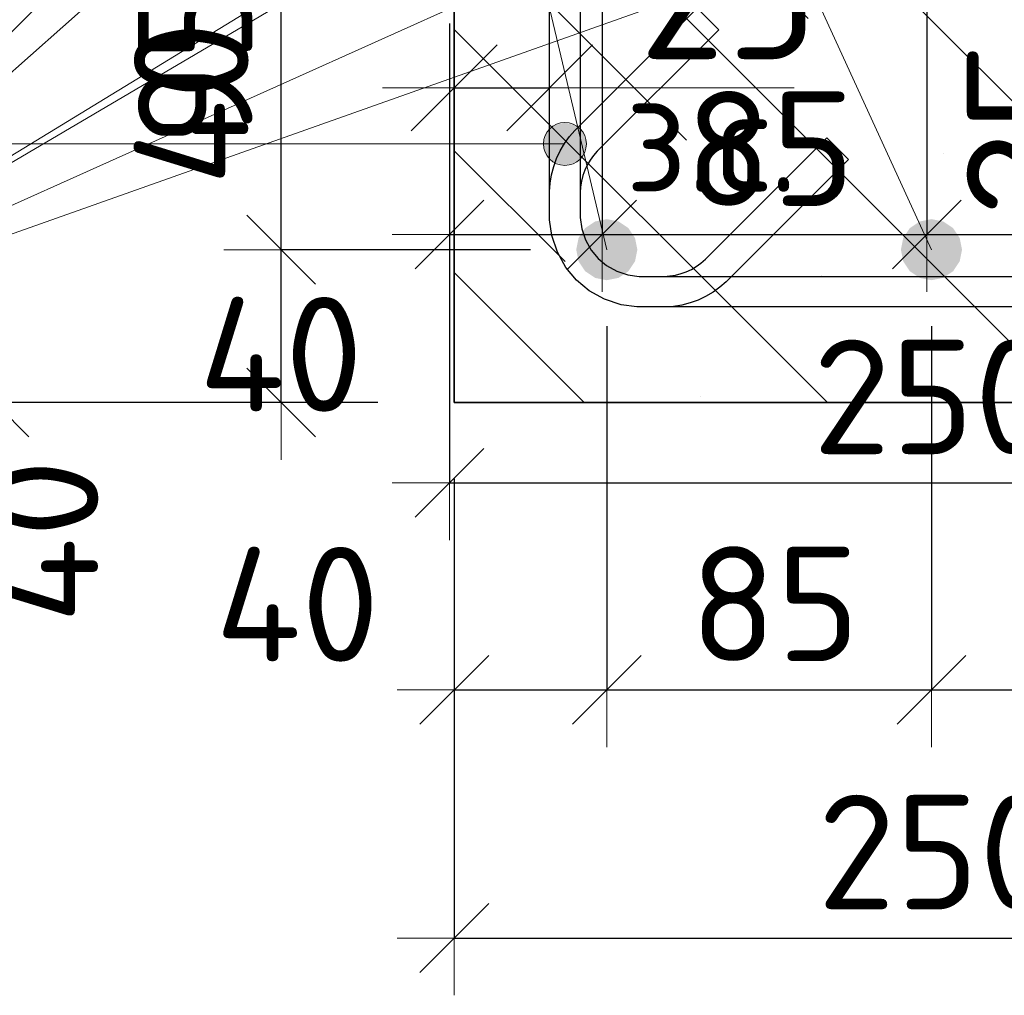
# Model space of a CAD drawing. Header units: metres. Extents: x -38 to 93, y -15 to 21.
# Tile 105 of 195: x 72.046 to 72.304, y 4.114 to 4.37. Entities that reach past the tile are written whole.
import ezdxf

# ---------------------------------------------------------------- set-up
doc = ezdxf.new("R2010")
doc.units = ezdxf.units.M
doc.header["$PDMODE"] = 65
for name, color, linetype, lineweight in [('XR$3$Арм.стержн. Хомут', 240, 'Continuous', 35), ('XR$3$Арм.стержн.горизонт. 1', 180, 'Continuous', 35), ('XR$3$Размерная линия (1)', 7, 'Continuous', 13), ('XR$3$Размерная линия_ общее', 7, 'Continuous', 13), ('XR$5$Арм.стержн.горизонт. 1', 180, 'Continuous', 35), ('XR$5$Размерная линия (1)', 7, 'Continuous', 13)]:
    doc.layers.add(name, color=color, linetype=linetype, lineweight=lineweight)
doc.styles.add('ISOCPEUR', font='txt')
doc.dimstyles.new('DIMSTYLE_10', dxfattribs={"dimtxt": 0.033, "dimasz": 0.0375, "dimexe": 0, "dimexo": 0, "dimgap": 0.0165, "dimtad": 2, "dimdec": 0, "dimlfac": 1000, "dimrnd": 1, "dimzin": 12, "dimdsep": 46, "dimtxsty": 'ISOCPEUR', "dimblk1": 'ALL_ML_STRICH', "dimblk2": 'ALL_ML_STRICH', "dimsah": 1, "dimcen": 0, "dimclrd": 7, "dimclre": 256, "dimclrt": 7, "dimadec": 0, "dimazin": 0, "dimtfac": 1, "dimtdec": 0, "dimtix": 1, "dimtmove": 2, "dimatfit": 3, "dimfxl": 0, "dimtvp": 1.2, "dimtzin": 0, "dimlwd": 0, "dimlwe": -3, "dimarcsym": 0})
doc.dimstyles.new('DIMSTYLE_12', dxfattribs={"dimtxt": 0.03, "dimasz": 0.03, "dimexe": 0, "dimexo": 0, "dimgap": 0.015, "dimtad": 2, "dimdec": 0, "dimlfac": 1000, "dimrnd": 1, "dimzin": 12, "dimdsep": 46, "dimtxsty": 'ISOCPEUR', "dimblk1": 'ALL_ML_STRICH', "dimblk2": 'ALL_ML_STRICH', "dimsah": 1, "dimcen": 0, "dimclrd": 7, "dimclre": 256, "dimclrt": 7, "dimadec": 0, "dimazin": 0, "dimtfac": 1, "dimtdec": 0, "dimtix": 1, "dimtmove": 2, "dimatfit": 3, "dimfxl": 0, "dimtzin": 0, "dimlwd": 0, "dimlwe": -3, "dimarcsym": 0})
doc.dimstyles.new('DIMSTYLE_13', dxfattribs={"dimtxt": 0.03, "dimasz": 0.03, "dimexe": 0, "dimexo": 0, "dimgap": 0.015, "dimtad": 2, "dimdec": 0, "dimlfac": 1000, "dimrnd": 1, "dimzin": 12, "dimdsep": 46, "dimtxsty": 'ISOCPEUR', "dimblk1": 'ALL_ML_STRICH', "dimblk2": 'ALL_ML_STRICH', "dimsah": 1, "dimcen": 0, "dimclrd": 7, "dimclre": 256, "dimclrt": 7, "dimadec": 0, "dimazin": 0, "dimtfac": 1, "dimtdec": 0, "dimtix": 1, "dimtmove": 2, "dimatfit": 3, "dimfxl": 0, "dimtvp": 1.2, "dimtzin": 0, "dimlwd": 0, "dimlwe": -3, "dimarcsym": 0})
doc.dimstyles.new('DIMSTYLE_14', dxfattribs={"dimtxt": 0.03, "dimasz": 0.03, "dimexe": 0, "dimexo": 0, "dimgap": 0.015, "dimtad": 2, "dimdec": 0, "dimlfac": 1000, "dimrnd": 1, "dimzin": 12, "dimdsep": 46, "dimtxsty": 'ISOCPEUR', "dimblk1": 'ALL_ML_STRICH', "dimblk2": 'ALL_ML_STRICH', "dimsah": 1, "dimcen": 0, "dimclrd": 7, "dimclre": 256, "dimclrt": 7, "dimadec": 0, "dimazin": 0, "dimtfac": 1, "dimtdec": 0, "dimtix": 1, "dimtmove": 2, "dimatfit": 3, "dimfxl": 0, "dimtvp": 1.2, "dimtzin": 0, "dimlwd": 0, "dimlwe": -3, "dimarcsym": 0})
doc.dimstyles.new('DIMSTYLE_20', dxfattribs={"dimtxt": 0.03, "dimasz": 0.03, "dimexe": 0, "dimexo": 0, "dimgap": 0.015, "dimtad": 0, "dimdec": 0, "dimlfac": 1000, "dimrnd": 1, "dimzin": 12, "dimdsep": 46, "dimtxsty": 'ISOCPEUR', "dimblk1": 'ALL_ML_STRICH', "dimblk2": 'ALL_ML_STRICH', "dimsah": 1, "dimcen": 0, "dimclrd": 7, "dimclre": 256, "dimclrt": 7, "dimadec": 0, "dimazin": 0, "dimtfac": 1, "dimtdec": 0, "dimtix": 1, "dimtmove": 2, "dimatfit": 3, "dimfxl": 0, "dimtvp": 1.2, "dimtzin": 0, "dimlwd": 0, "dimlwe": -3, "dimarcsym": 0})
pattern_1 = [(135, (0, 0), (-0.031819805, -0.031819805), [0.4, -0.05, 0, -0.05]), (135, (-0.01591, -0.01591), (-0.031819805, -0.031819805), [0.8, -0.1, 0.1, -0.1])]

# ---------------------------------------------------------------- blocks, each defined once
blk = doc.blocks.new('ALL_ML_STRICH')
at = {"color": 0, "linetype": 'ByBlock', "lineweight": -2}
for p, q in [((0, -0.5), (0, 0.5)), ((-0.3, -0.3), (0.3, 0.3)), ((-1, 0), (0.5, 0))]:
    blk.add_line(p, q, dxfattribs=at)
blk = doc.blocks.new('*D61')
at = {"layer": 'DEFPOINTS', "color": 7, "linetype": 'Continuous', "lineweight": 13, "transparency": 33554687}
for p in [(72.15954, 4.35182), (72.15954, 4.31683), (72.18454, 4.31183)]:
    blk.add_point(p, dxfattribs=at)
at = {"layer": 'XR$3$Размерная линия_ общее', "color": 253, "linetype": 'Continuous', "lineweight": -2, "true_color": 0xa0a0a0, "transparency": 33554687}
for p, q in [((72.15954, 4.33683), (72.15954, 4.35182)), ((72.18454, 4.33183), (72.18454, 4.35182))]:
    blk.add_line(p, q, dxfattribs=at)
at = {"layer": 'XR$3$Размерная линия_ общее', "color": 7, "linetype": 'Continuous', "lineweight": -2, "transparency": 33554687}
blk.add_line((72.15954, 4.35182), (72.18454, 4.35182), dxfattribs=at)
at = {"layer": 'XR$3$Размерная линия_ общее', "color": 7, "linetype": 'Continuous', "lineweight": 13, "transparency": 33554687, "xscale": 0.0375, "yscale": 0.0375, "zscale": 0.0375, "rotation": 180}
blk.add_blockref('ALL_ML_STRICH', (72.15954, 4.35182), dxfattribs=at)
at = {"layer": 'XR$3$Размерная линия_ общее', "color": 7, "linetype": 'Continuous', "lineweight": 13, "transparency": 33554687, "xscale": 0.0375, "yscale": 0.0375, "zscale": 0.0375}
blk.add_blockref('ALL_ML_STRICH', (72.18454, 4.35182), dxfattribs=at)
at = {"layer": 'XR$3$Размерная линия_ общее', "color": 7, "linetype": 'Continuous', "lineweight": 13, "transparency": 33554687, "insert": (72.23127, 4.37582), "char_height": 0.033, "width": 0.066, "attachment_point": 5, "style": 'ISOCPEUR'}
blk.add_mtext('\\A1;{25}', dxfattribs=at)
at = {"layer": 'XR$3$Размерная линия_ общее', "color": 7, "linetype": 'Continuous', "lineweight": 13, "transparency": 33554687, "insert": (72.20432, 4.35161), "char_height": 0.027, "width": 0.00135, "attachment_point": 1, "line_spacing_factor": 0.60241, "style": 'ISOCPEUR'}
blk.add_mtext('з.с.', dxfattribs=at)
blk = doc.blocks.new('*D62')
at = {"layer": 'DEFPOINTS', "color": 7, "linetype": 'Continuous', "lineweight": 13, "transparency": 33554687}
for p in [(72.29424, 4.29445), (72.29924, 4.26945), (72.33423, 4.26945)]:
    blk.add_point(p, dxfattribs=at)
at = {"layer": 'XR$3$Размерная линия_ общее', "color": 253, "linetype": 'Continuous', "lineweight": -2, "true_color": 0xa0a0a0, "transparency": 33554687}
for p, q in [((72.31424, 4.29445), (72.33423, 4.29445)), ((72.31924, 4.26945), (72.33423, 4.26945))]:
    blk.add_line(p, q, dxfattribs=at)
at = {"layer": 'XR$3$Размерная линия_ общее', "color": 7, "linetype": 'Continuous', "lineweight": -2, "transparency": 33554687}
blk.add_line((72.33423, 4.26945), (72.33423, 4.29445), dxfattribs=at)
at = {"layer": 'XR$3$Размерная линия_ общее', "color": 7, "linetype": 'Continuous', "lineweight": 13, "transparency": 33554687, "xscale": 0.0375, "yscale": 0.0375, "zscale": 0.0375}
for p, rotation in [((72.33423, 4.29445), 90), ((72.33423, 4.26945), 270)]:
    blk.add_blockref('ALL_ML_STRICH', p, dxfattribs=dict(at, rotation=rotation))
at = {"layer": 'XR$3$Размерная линия_ общее', "color": 7, "linetype": 'Continuous', "lineweight": 13, "transparency": 33554687, "insert": (72.33444, 4.31422), "char_height": 0.027, "width": 0.00135, "attachment_point": 1, "rotation": 90, "line_spacing_factor": 0.60241, "style": 'ISOCPEUR'}
blk.add_mtext('з.с.', dxfattribs=at)
at = {"layer": 'XR$3$Размерная линия_ общее', "color": 7, "linetype": 'Continuous', "lineweight": 13, "transparency": 33554687, "insert": (72.31023, 4.34117), "char_height": 0.033, "width": 0.066, "attachment_point": 5, "rotation": 90, "style": 'ISOCPEUR'}
blk.add_mtext('\\A1;{25}', dxfattribs=at)
blk = doc.blocks.new('*D67')
at = {"layer": 'DEFPOINTS', "color": 7, "linetype": 'Continuous', "lineweight": 13, "transparency": 33554687}
for p in [(72.15958, 4.56945), (72.03923, 4.26945), (72.15954, 4.26945)]:
    blk.add_point(p, dxfattribs=at)
at = {"layer": 'XR$3$Размерная линия (1)', "color": 9, "linetype": 'Continuous', "lineweight": -2, "true_color": 0xc7c7c7, "transparency": 33554687}
for p, q in [((72.13958, 4.56945), (72.03923, 4.56945)), ((72.13954, 4.26945), (72.03923, 4.26945))]:
    blk.add_line(p, q, dxfattribs=at)
at = {"layer": 'XR$3$Размерная линия (1)', "color": 7, "linetype": 'Continuous', "lineweight": -2, "transparency": 33554687}
blk.add_line((72.03923, 4.26945), (72.03923, 4.56945), dxfattribs=at)
at = {"layer": 'XR$3$Размерная линия (1)', "color": 7, "linetype": 'Continuous', "lineweight": 13, "transparency": 33554687, "xscale": 0.03, "yscale": 0.03, "zscale": 0.03}
for p, rotation in [((72.03923, 4.56945), 90), ((72.03923, 4.26945), 270)]:
    blk.add_blockref('ALL_ML_STRICH', p, dxfattribs=dict(at, rotation=rotation))
at = {"layer": 'XR$3$Размерная линия (1)', "color": 7, "linetype": 'Continuous', "lineweight": 13, "transparency": 33554687, "insert": (72.01673, 4.42095), "char_height": 0.03, "width": 0.09, "attachment_point": 5, "rotation": 90, "style": 'ISOCPEUR'}
blk.add_mtext('\\A1;{300}', dxfattribs=at)
blk = doc.blocks.new('*D68')
at = {"layer": 'DEFPOINTS', "color": 7, "linetype": 'Continuous', "lineweight": 13, "transparency": 33554687}
for p in [(72.15958, 4.26945), (72.40954, 4.26945), (72.15958, 4.12921)]:
    blk.add_point(p, dxfattribs=at)
at = {"layer": 'XR$3$Размерная линия (1)', "color": 9, "linetype": 'Continuous', "lineweight": -2, "true_color": 0xc7c7c7, "transparency": 33554687}
for p, q in [((72.15958, 4.24945), (72.15958, 4.12921)), ((72.40954, 4.24945), (72.40954, 4.12921))]:
    blk.add_line(p, q, dxfattribs=at)
at = {"layer": 'XR$3$Размерная линия (1)', "color": 7, "linetype": 'Continuous', "lineweight": -2, "transparency": 33554687}
blk.add_line((72.15958, 4.12921), (72.40954, 4.12921), dxfattribs=at)
at = {"layer": 'XR$3$Размерная линия (1)', "color": 7, "linetype": 'Continuous', "lineweight": 13, "transparency": 33554687, "xscale": 0.03, "yscale": 0.03, "zscale": 0.03, "rotation": 180}
blk.add_blockref('ALL_ML_STRICH', (72.15958, 4.12921), dxfattribs=at)
at = {"layer": 'XR$3$Размерная линия (1)', "color": 7, "linetype": 'Continuous', "lineweight": 13, "transparency": 33554687, "xscale": 0.03, "yscale": 0.03, "zscale": 0.03}
blk.add_blockref('ALL_ML_STRICH', (72.40954, 4.12921), dxfattribs=at)
at = {"layer": 'XR$3$Размерная линия (1)', "color": 7, "linetype": 'Continuous', "lineweight": 13, "transparency": 33554687, "insert": (72.28606, 4.15171), "char_height": 0.03, "width": 0.09, "attachment_point": 5, "style": 'ISOCPEUR'}
blk.add_mtext('\\A1;{250}', dxfattribs=at)
blk = doc.blocks.new('*D69')
at = {"layer": 'DEFPOINTS', "color": 7, "linetype": 'Continuous', "lineweight": 13, "transparency": 33554687}
for p in [(72.1995, 4.30945), (72.15958, 4.26945), (72.15958, 4.19421)]:
    blk.add_point(p, dxfattribs=at)
at = {"layer": 'XR$3$Размерная линия (1)', "color": 9, "linetype": 'Continuous', "lineweight": -2, "true_color": 0xc7c7c7, "transparency": 33554687}
for p, q in [((72.1995, 4.28945), (72.1995, 4.19421)), ((72.15958, 4.24945), (72.15958, 4.19421))]:
    blk.add_line(p, q, dxfattribs=at)
at = {"layer": 'XR$3$Размерная линия (1)', "color": 7, "linetype": 'Continuous', "lineweight": -2, "transparency": 33554687}
blk.add_line((72.15958, 4.19421), (72.1995, 4.19421), dxfattribs=at)
at = {"layer": 'XR$3$Размерная линия (1)', "color": 7, "linetype": 'Continuous', "lineweight": 13, "transparency": 33554687, "xscale": 0.03, "yscale": 0.03, "zscale": 0.03, "rotation": 180}
blk.add_blockref('ALL_ML_STRICH', (72.15958, 4.19421), dxfattribs=at)
at = {"layer": 'XR$3$Размерная линия (1)', "color": 7, "linetype": 'Continuous', "lineweight": 13, "transparency": 33554687, "xscale": 0.03, "yscale": 0.03, "zscale": 0.03}
blk.add_blockref('ALL_ML_STRICH', (72.1995, 4.19421), dxfattribs=at)
at = {"layer": 'XR$3$Размерная линия (1)', "color": 7, "linetype": 'Continuous', "lineweight": 13, "transparency": 33554687, "insert": (72.11849, 4.2166), "char_height": 0.03, "width": 0.06, "attachment_point": 5, "style": 'ISOCPEUR'}
blk.add_mtext('\\A1;{40}', dxfattribs=at)
blk = doc.blocks.new('*D70')
at = {"layer": 'DEFPOINTS', "color": 7, "linetype": 'Continuous', "lineweight": 13, "transparency": 33554687}
for p in [(72.1995, 4.30945), (72.2845, 4.30945), (72.1995, 4.19421)]:
    blk.add_point(p, dxfattribs=at)
at = {"layer": 'XR$3$Размерная линия (1)', "color": 9, "linetype": 'Continuous', "lineweight": -2, "true_color": 0xc7c7c7, "transparency": 33554687}
for p, q in [((72.1995, 4.28945), (72.1995, 4.19421)), ((72.2845, 4.28945), (72.2845, 4.19421))]:
    blk.add_line(p, q, dxfattribs=at)
at = {"layer": 'XR$3$Размерная линия (1)', "color": 7, "linetype": 'Continuous', "lineweight": -2, "transparency": 33554687}
blk.add_line((72.1995, 4.19421), (72.2845, 4.19421), dxfattribs=at)
at = {"layer": 'XR$3$Размерная линия (1)', "color": 7, "linetype": 'Continuous', "lineweight": 13, "transparency": 33554687, "xscale": 0.03, "yscale": 0.03, "zscale": 0.03, "rotation": 180}
blk.add_blockref('ALL_ML_STRICH', (72.1995, 4.19421), dxfattribs=at)
at = {"layer": 'XR$3$Размерная линия (1)', "color": 7, "linetype": 'Continuous', "lineweight": 13, "transparency": 33554687, "xscale": 0.03, "yscale": 0.03, "zscale": 0.03}
blk.add_blockref('ALL_ML_STRICH', (72.2845, 4.19421), dxfattribs=at)
at = {"layer": 'XR$3$Размерная линия (1)', "color": 7, "linetype": 'Continuous', "lineweight": 13, "transparency": 33554687, "insert": (72.2435, 4.21671), "char_height": 0.03, "width": 0.06, "attachment_point": 5, "style": 'ISOCPEUR'}
blk.add_mtext('\\A1;{85}', dxfattribs=at)
blk = doc.blocks.new('*D71')
at = {"layer": 'DEFPOINTS', "color": 7, "linetype": 'Continuous', "lineweight": 13, "transparency": 33554687}
for p in [(72.2845, 4.30945), (72.36958, 4.30945), (72.2845, 4.19421)]:
    blk.add_point(p, dxfattribs=at)
at = {"layer": 'XR$3$Размерная линия (1)', "color": 9, "linetype": 'Continuous', "lineweight": -2, "true_color": 0xc7c7c7, "transparency": 33554687}
for p, q in [((72.2845, 4.28945), (72.2845, 4.19421)), ((72.36958, 4.28945), (72.36958, 4.19421))]:
    blk.add_line(p, q, dxfattribs=at)
at = {"layer": 'XR$3$Размерная линия (1)', "color": 7, "linetype": 'Continuous', "lineweight": -2, "transparency": 33554687}
blk.add_line((72.2845, 4.19421), (72.36958, 4.19421), dxfattribs=at)
at = {"layer": 'XR$3$Размерная линия (1)', "color": 7, "linetype": 'Continuous', "lineweight": 13, "transparency": 33554687, "xscale": 0.03, "yscale": 0.03, "zscale": 0.03, "rotation": 180}
blk.add_blockref('ALL_ML_STRICH', (72.2845, 4.19421), dxfattribs=at)
at = {"layer": 'XR$3$Размерная линия (1)', "color": 7, "linetype": 'Continuous', "lineweight": 13, "transparency": 33554687, "xscale": 0.03, "yscale": 0.03, "zscale": 0.03}
blk.add_blockref('ALL_ML_STRICH', (72.36958, 4.19421), dxfattribs=at)
at = {"layer": 'XR$3$Размерная линия (1)', "color": 7, "linetype": 'Continuous', "lineweight": 13, "transparency": 33554687, "insert": (72.32854, 4.21671), "char_height": 0.03, "width": 0.06, "attachment_point": 5, "style": 'ISOCPEUR'}
blk.add_mtext('\\A1;{85}', dxfattribs=at)
blk = doc.blocks.new('*D365')
at = {"layer": 'DEFPOINTS', "color": 7, "linetype": 'Continuous', "lineweight": 13, "transparency": 33554687}
for p in [(72.1995, 4.30945), (72.11423, 4.26945), (72.15954, 4.26945)]:
    blk.add_point(p, dxfattribs=at)
at = {"layer": 'XR$3$Размерная линия (1)', "color": 9, "linetype": 'Continuous', "lineweight": -2, "true_color": 0xc7c7c7, "transparency": 33554687}
for p, q in [((72.1795, 4.30945), (72.11423, 4.30945)), ((72.13954, 4.26945), (72.11423, 4.26945))]:
    blk.add_line(p, q, dxfattribs=at)
at = {"layer": 'XR$3$Размерная линия (1)', "color": 7, "linetype": 'Continuous', "lineweight": -2, "transparency": 33554687}
blk.add_line((72.11423, 4.26945), (72.11423, 4.30945), dxfattribs=at)
at = {"layer": 'XR$3$Размерная линия (1)', "color": 7, "linetype": 'Continuous', "lineweight": 13, "transparency": 33554687, "xscale": 0.03, "yscale": 0.03, "zscale": 0.03}
for p, rotation in [((72.11423, 4.30945), 90), ((72.11423, 4.26945), 270)]:
    blk.add_blockref('ALL_ML_STRICH', p, dxfattribs=dict(at, rotation=rotation))
at = {"layer": 'XR$3$Размерная линия (1)', "color": 7, "linetype": 'Continuous', "lineweight": 13, "transparency": 33554687, "insert": (72.05137, 4.23307), "char_height": 0.03, "width": 0.06, "attachment_point": 5, "rotation": 90, "style": 'ISOCPEUR'}
blk.add_mtext('\\A1;{40}', dxfattribs=at)
blk = doc.blocks.new('*D366')
at = {"layer": 'DEFPOINTS', "color": 7, "linetype": 'Continuous', "lineweight": 13, "transparency": 33554687}
for p in [(72.1995, 4.40445), (72.11423, 4.30945), (72.1995, 4.30945)]:
    blk.add_point(p, dxfattribs=at)
at = {"layer": 'XR$3$Размерная линия (1)', "color": 9, "linetype": 'Continuous', "lineweight": -2, "true_color": 0xc7c7c7, "transparency": 33554687}
for p, q in [((72.1795, 4.40445), (72.11423, 4.40445)), ((72.1795, 4.30945), (72.11423, 4.30945))]:
    blk.add_line(p, q, dxfattribs=at)
at = {"layer": 'XR$3$Размерная линия (1)', "color": 7, "linetype": 'Continuous', "lineweight": -2, "transparency": 33554687}
blk.add_line((72.11423, 4.30945), (72.11423, 4.40445), dxfattribs=at)
at = {"layer": 'XR$3$Размерная линия (1)', "color": 7, "linetype": 'Continuous', "lineweight": 13, "transparency": 33554687, "xscale": 0.03, "yscale": 0.03, "zscale": 0.03}
for p, rotation in [((72.11423, 4.40445), 90), ((72.11423, 4.30945), 270)]:
    blk.add_blockref('ALL_ML_STRICH', p, dxfattribs=dict(at, rotation=rotation))
at = {"layer": 'XR$3$Размерная линия (1)', "color": 7, "linetype": 'Continuous', "lineweight": 13, "transparency": 33554687, "insert": (72.09173, 4.35845), "char_height": 0.03, "width": 0.06, "attachment_point": 5, "rotation": 90, "style": 'ISOCPEUR'}
blk.add_mtext('\\A1;{95}', dxfattribs=at)
blk = doc.blocks.new('*D522')
at = {"layer": 'DEFPOINTS', "color": 7, "linetype": 'Continuous', "lineweight": 13, "transparency": 33554687}
for p in [(72.15834, 4.38864), (72.4083, 4.38864), (72.15834, 4.2484)]:
    blk.add_point(p, dxfattribs=at)
at = {"layer": 'XR$5$Размерная линия (1)', "color": 9, "linetype": 'Continuous', "lineweight": -2, "true_color": 0xc7c7c7, "transparency": 33554687}
for p, q in [((72.15834, 4.36864), (72.15834, 4.2484)), ((72.4083, 4.36864), (72.4083, 4.2484))]:
    blk.add_line(p, q, dxfattribs=at)
at = {"layer": 'XR$5$Размерная линия (1)', "color": 7, "linetype": 'Continuous', "lineweight": -2, "transparency": 33554687}
blk.add_line((72.15834, 4.2484), (72.4083, 4.2484), dxfattribs=at)
at = {"layer": 'XR$5$Размерная линия (1)', "color": 7, "linetype": 'Continuous', "lineweight": 13, "transparency": 33554687, "xscale": 0.03, "yscale": 0.03, "zscale": 0.03, "rotation": 180}
blk.add_blockref('ALL_ML_STRICH', (72.15834, 4.2484), dxfattribs=at)
at = {"layer": 'XR$5$Размерная линия (1)', "color": 7, "linetype": 'Continuous', "lineweight": 13, "transparency": 33554687, "xscale": 0.03, "yscale": 0.03, "zscale": 0.03}
blk.add_blockref('ALL_ML_STRICH', (72.4083, 4.2484), dxfattribs=at)
at = {"layer": 'XR$5$Размерная линия (1)', "color": 7, "linetype": 'Continuous', "lineweight": 13, "transparency": 33554687, "insert": (72.28482, 4.2709), "char_height": 0.03, "width": 0.09, "attachment_point": 5, "style": 'ISOCPEUR'}
blk.add_mtext('\\A1;{250}', dxfattribs=at)
blk = doc.blocks.new('*D526')
at = {"layer": 'DEFPOINTS', "color": 7, "linetype": 'Continuous', "lineweight": 13, "transparency": 33554687}
for p in [(72.19827, 4.42864), (72.15834, 4.38864), (72.15834, 4.3134)]:
    blk.add_point(p, dxfattribs=at)
at = {"layer": 'XR$5$Размерная линия (1)', "color": 9, "linetype": 'Continuous', "lineweight": -2, "true_color": 0xc7c7c7, "transparency": 33554687}
for p, q in [((72.19827, 4.40864), (72.19827, 4.3134)), ((72.15834, 4.36864), (72.15834, 4.3134))]:
    blk.add_line(p, q, dxfattribs=at)
at = {"layer": 'XR$5$Размерная линия (1)', "color": 7, "linetype": 'Continuous', "lineweight": -2, "transparency": 33554687}
blk.add_line((72.15834, 4.3134), (72.19827, 4.3134), dxfattribs=at)
at = {"layer": 'XR$5$Размерная линия (1)', "color": 7, "linetype": 'Continuous', "lineweight": 13, "transparency": 33554687, "xscale": 0.03, "yscale": 0.03, "zscale": 0.03, "rotation": 180}
blk.add_blockref('ALL_ML_STRICH', (72.15834, 4.3134), dxfattribs=at)
at = {"layer": 'XR$5$Размерная линия (1)', "color": 7, "linetype": 'Continuous', "lineweight": 13, "transparency": 33554687, "xscale": 0.03, "yscale": 0.03, "zscale": 0.03}
blk.add_blockref('ALL_ML_STRICH', (72.19827, 4.3134), dxfattribs=at)
at = {"layer": 'XR$5$Размерная линия (1)', "color": 7, "linetype": 'Continuous', "lineweight": 13, "transparency": 33554687, "insert": (72.11419, 4.28205), "char_height": 0.03, "width": 0.06, "attachment_point": 5, "style": 'ISOCPEUR'}
blk.add_mtext('\\A1;{40}', dxfattribs=at)
blk = doc.blocks.new('*D527')
at = {"layer": 'DEFPOINTS', "color": 7, "linetype": 'Continuous', "lineweight": 13, "transparency": 33554687}
for p in [(72.19827, 4.42864), (72.28327, 4.42864), (72.19827, 4.3134)]:
    blk.add_point(p, dxfattribs=at)
at = {"layer": 'XR$5$Размерная линия (1)', "color": 9, "linetype": 'Continuous', "lineweight": -2, "true_color": 0xc7c7c7, "transparency": 33554687}
for p, q in [((72.19827, 4.40864), (72.19827, 4.3134)), ((72.28327, 4.40864), (72.28327, 4.3134))]:
    blk.add_line(p, q, dxfattribs=at)
at = {"layer": 'XR$5$Размерная линия (1)', "color": 7, "linetype": 'Continuous', "lineweight": -2, "transparency": 33554687}
blk.add_line((72.19827, 4.3134), (72.28327, 4.3134), dxfattribs=at)
at = {"layer": 'XR$5$Размерная линия (1)', "color": 7, "linetype": 'Continuous', "lineweight": 13, "transparency": 33554687, "xscale": 0.03, "yscale": 0.03, "zscale": 0.03, "rotation": 180}
blk.add_blockref('ALL_ML_STRICH', (72.19827, 4.3134), dxfattribs=at)
at = {"layer": 'XR$5$Размерная линия (1)', "color": 7, "linetype": 'Continuous', "lineweight": 13, "transparency": 33554687, "xscale": 0.03, "yscale": 0.03, "zscale": 0.03}
blk.add_blockref('ALL_ML_STRICH', (72.28327, 4.3134), dxfattribs=at)
at = {"layer": 'XR$5$Размерная линия (1)', "color": 7, "linetype": 'Continuous', "lineweight": 13, "transparency": 33554687, "insert": (72.24227, 4.3359), "char_height": 0.03, "width": 0.06, "attachment_point": 5, "style": 'ISOCPEUR'}
blk.add_mtext('\\A1;{85}', dxfattribs=at)
blk = doc.blocks.new('*D528')
at = {"layer": 'DEFPOINTS', "color": 7, "linetype": 'Continuous', "lineweight": 13, "transparency": 33554687}
for p in [(72.28327, 4.42864), (72.36834, 4.42864), (72.28327, 4.3134)]:
    blk.add_point(p, dxfattribs=at)
at = {"layer": 'XR$5$Размерная линия (1)', "color": 9, "linetype": 'Continuous', "lineweight": -2, "true_color": 0xc7c7c7, "transparency": 33554687}
for p, q in [((72.28327, 4.40864), (72.28327, 4.3134)), ((72.36834, 4.40864), (72.36834, 4.3134))]:
    blk.add_line(p, q, dxfattribs=at)
at = {"layer": 'XR$5$Размерная линия (1)', "color": 7, "linetype": 'Continuous', "lineweight": -2, "transparency": 33554687}
blk.add_line((72.28327, 4.3134), (72.36834, 4.3134), dxfattribs=at)
at = {"layer": 'XR$5$Размерная линия (1)', "color": 7, "linetype": 'Continuous', "lineweight": 13, "transparency": 33554687, "xscale": 0.03, "yscale": 0.03, "zscale": 0.03, "rotation": 180}
blk.add_blockref('ALL_ML_STRICH', (72.28327, 4.3134), dxfattribs=at)
at = {"layer": 'XR$5$Размерная линия (1)', "color": 7, "linetype": 'Continuous', "lineweight": 13, "transparency": 33554687, "xscale": 0.03, "yscale": 0.03, "zscale": 0.03}
blk.add_blockref('ALL_ML_STRICH', (72.36834, 4.3134), dxfattribs=at)
at = {"layer": 'XR$5$Размерная линия (1)', "color": 7, "linetype": 'Continuous', "lineweight": 13, "transparency": 33554687, "insert": (72.3273, 4.3359), "char_height": 0.03, "width": 0.06, "attachment_point": 5, "style": 'ISOCPEUR'}
blk.add_mtext('\\A1;{85}', dxfattribs=at)
blk = doc.blocks.new('*D623')
at = {"layer": 'DEFPOINTS', "color": 7, "linetype": 'Continuous', "lineweight": 13, "transparency": 33554687}
for p in [(72.19827, 4.42864), (72.113, 4.38864), (72.1583, 4.38864)]:
    blk.add_point(p, dxfattribs=at)
at = {"layer": 'XR$5$Размерная линия (1)', "color": 9, "linetype": 'Continuous', "lineweight": -2, "true_color": 0xc7c7c7, "transparency": 33554687}
for p, q in [((72.17827, 4.42864), (72.113, 4.42864)), ((72.1383, 4.38864), (72.113, 4.38864))]:
    blk.add_line(p, q, dxfattribs=at)
at = {"layer": 'XR$5$Размерная линия (1)', "color": 7, "linetype": 'Continuous', "lineweight": -2, "transparency": 33554687}
blk.add_line((72.113, 4.38864), (72.113, 4.42864), dxfattribs=at)
at = {"layer": 'XR$5$Размерная линия (1)', "color": 7, "linetype": 'Continuous', "lineweight": 13, "transparency": 33554687, "xscale": 0.03, "yscale": 0.03, "zscale": 0.03}
for p, rotation in [((72.113, 4.42864), 90), ((72.113, 4.38864), 270)]:
    blk.add_blockref('ALL_ML_STRICH', p, dxfattribs=dict(at, rotation=rotation))
at = {"layer": 'XR$5$Размерная линия (1)', "color": 7, "linetype": 'Continuous', "lineweight": 13, "transparency": 33554687, "insert": (72.09071, 4.34773), "char_height": 0.03, "width": 0.06, "attachment_point": 5, "rotation": 90, "style": 'ISOCPEUR'}
blk.add_mtext('\\A1;{40}', dxfattribs=at)

msp = doc.modelspace()

# ---------------------------------------------------------------- hatches: boundary and pattern name
at = {"linetype": 'Continuous', "lineweight": 13, "transparency": 33554687}
h = msp.add_hatch(dxfattribs=at)
h.set_pattern_fill('__________540', scale=0.015, style=0, pattern_type=2)
h.set_pattern_definition(pattern_1)
h.paths.add_polyline_path([(72.15958, 4.56945), (72.15958, 4.36945), (72.61754, 4.36945), (72.61754, 4.56945)], flags=0)
at = {"linetype": 'Continuous', "lineweight": 25, "transparency": 33554687}
h = msp.add_hatch(dxfattribs=at)
h.set_pattern_fill('__________540', scale=0.015, style=0, pattern_type=2)
h.set_pattern_definition(pattern_1)
h.paths.add_polyline_path([(72.40958, 4.36945), (72.15958, 4.36945), (72.15958, 4.26945), (72.40958, 4.26945)], flags=0)
at = {"layer": 'XR$3$Арм.стержн. Хомут', "linetype": 'Continuous', "lineweight": 13, "transparency": 33554687}
for points in [[(72.1837, 4.33996), (72.18573, 4.33231), (72.18573, 4.34198)], [(72.18573, 4.34198), (72.18854, 4.33152), (72.18854, 4.34277)], [(72.18573, 4.34198), (72.18573, 4.33231), (72.18854, 4.33152)], [(72.18854, 4.34277), (72.18854, 4.33152), (72.19135, 4.33231)], [(72.18854, 4.34277), (72.19135, 4.33231), (72.19135, 4.34198)], [(72.19135, 4.34198), (72.19135, 4.33231), (72.19338, 4.33433)], [(72.19135, 4.34198), (72.19338, 4.33433), (72.19338, 4.33996)], [(72.1837, 4.33433), (72.1837, 4.33996), (72.18292, 4.33714)], [(72.1837, 4.33996), (72.1837, 4.33433), (72.18573, 4.33231)], [(72.19338, 4.33996), (72.19338, 4.33433), (72.19417, 4.33714)]]:
    msp.add_hatch(color=7, dxfattribs=at).paths.add_polyline_path(points)
at = {"layer": 'XR$3$Арм.стержн.горизонт. 1', "linetype": 'Continuous', "lineweight": 50, "transparency": 33554687}
for points in [[(72.2075, 4.30945), (72.20689, 4.31251), (72.20516, 4.31511), (72.20256, 4.31684), (72.1995, 4.31745), (72.19644, 4.31684), (72.19385, 4.31511), (72.19211, 4.31251), (72.1915, 4.30945), (72.19211, 4.30639), (72.19385, 4.30379), (72.19644, 4.30206), (72.1995, 4.30145), (72.20256, 4.30206), (72.20516, 4.30379), (72.20689, 4.30639)], [(72.2925, 4.30945), (72.29189, 4.31251), (72.29016, 4.31511), (72.28756, 4.31684), (72.2845, 4.31745), (72.28144, 4.31684), (72.27885, 4.31511), (72.27711, 4.31251), (72.2765, 4.30945), (72.27711, 4.30639), (72.27885, 4.30379), (72.28144, 4.30206), (72.2845, 4.30145), (72.28756, 4.30206), (72.29016, 4.30379), (72.29189, 4.30639)]]:
    msp.add_hatch(color=7, dxfattribs=at).paths.add_polyline_path(points)

# ---------------------------------------------------------------- linework, layer by layer
at = {"color": 7, "linetype": 'Continuous', "lineweight": 35, "transparency": 33554687}
for p, q in [((72.15958, 4.56945), (72.15958, 4.36945)), ((72.15958, 4.36945), (72.15958, 4.26945)), ((72.15958, 4.26945), (72.40958, 4.26945))]:
    msp.add_line(p, q, dxfattribs=at)
at = {"color": 7, "linetype": 'Continuous', "lineweight": 13, "transparency": 33554687}
msp.add_line((72.18454, 4.35182), (72.24854, 4.35182), dxfattribs=at)
at = {"layer": 'XR$3$Арм.стержн. Хомут', "color": 7, "linetype": 'Continuous', "lineweight": 13, "transparency": 33554687}
for p, q in [((72.18854, 4.34277), (72.18854, 4.34277)), ((72.01077, 4.33714), (72.18854, 4.33714)), ((72.18292, 4.33714), (72.18292, 4.33714)), ((72.19417, 4.33714), (72.19417, 4.33714)), ((72.18854, 4.33152), (72.18854, 4.33152))]:
    msp.add_line(p, q, dxfattribs=at)
at = {"layer": 'XR$3$Арм.стержн. Хомут', "color": 40, "linetype": 'Continuous', "lineweight": 25, "transparency": 33554687}
for points in [[(72.19254, 4.51422), (72.19254, 4.31785), (72.19295, 4.31495), (72.19391, 4.31201), (72.19542, 4.30933), (72.19724, 4.30715), (72.19942, 4.30532), (72.2021, 4.30382), (72.20504, 4.30285), (72.20795, 4.30245), (72.21449, 4.30245), (72.21601, 4.30256), (72.21749, 4.3028), (72.21894, 4.30317), (72.22032, 4.30367), (72.22165, 4.30429), (72.22294, 4.30505), (72.22416, 4.30593), (72.2253, 4.30693), (72.25709, 4.33871), (72.26274, 4.33306), (72.23076, 4.30107), (72.22913, 4.29965), (72.22732, 4.29835), (72.22538, 4.29721), (72.22338, 4.29627), (72.22131, 4.29552), (72.21914, 4.29496), (72.21693, 4.2946), (72.21477, 4.29445), (72.20739, 4.29445), (72.20322, 4.29503), (72.19887, 4.29646), (72.19486, 4.29871), (72.19156, 4.30147), (72.1888, 4.30477), (72.18656, 4.30878), (72.18512, 4.31313), (72.18454, 4.3173), (72.18454, 4.51477)], [(72.19254, 4.51422), (72.19254, 4.31785), (72.19295, 4.31495), (72.19391, 4.31201), (72.19542, 4.30933), (72.19724, 4.30715), (72.19942, 4.30532), (72.2021, 4.30382), (72.20504, 4.30285), (72.20795, 4.30245), (72.21449, 4.30245), (72.21601, 4.30256), (72.21749, 4.3028), (72.21894, 4.30317), (72.22032, 4.30367), (72.22165, 4.30429), (72.22294, 4.30505), (72.22416, 4.30593), (72.2253, 4.30693), (72.25709, 4.33871), (72.26274, 4.33306), (72.23076, 4.30107), (72.22913, 4.29965), (72.22732, 4.29835), (72.22538, 4.29721), (72.22338, 4.29627), (72.22131, 4.29552), (72.21914, 4.29496), (72.21693, 4.2946), (72.21477, 4.29445), (72.20739, 4.29445), (72.20322, 4.29503), (72.19887, 4.29646), (72.19486, 4.29871), (72.19156, 4.30147), (72.1888, 4.30477), (72.18656, 4.30878), (72.18512, 4.31313), (72.18454, 4.3173), (72.18454, 4.51477)], [(72.19254, 4.51422), (72.19254, 4.31785), (72.19295, 4.31495), (72.19391, 4.31201), (72.19542, 4.30933), (72.19724, 4.30715), (72.19942, 4.30532), (72.2021, 4.30382), (72.20504, 4.30285), (72.20795, 4.30245), (72.21449, 4.30245), (72.21601, 4.30256), (72.21749, 4.3028), (72.21894, 4.30317), (72.22032, 4.30367), (72.22165, 4.30429), (72.22294, 4.30505), (72.22416, 4.30593), (72.2253, 4.30693), (72.25709, 4.33871), (72.26274, 4.33306), (72.23076, 4.30107), (72.22913, 4.29965), (72.22732, 4.29835), (72.22538, 4.29721), (72.22338, 4.29627), (72.22131, 4.29552), (72.21914, 4.29496), (72.21693, 4.2946), (72.21477, 4.29445), (72.20739, 4.29445), (72.20322, 4.29503), (72.19887, 4.29646), (72.19486, 4.29871), (72.19156, 4.30147), (72.1888, 4.30477), (72.18656, 4.30878), (72.18512, 4.31313), (72.18454, 4.3173), (72.18454, 4.51477)], [(72.3579, 4.29445), (72.20739, 4.29445), (72.20322, 4.29503), (72.19887, 4.29646), (72.19486, 4.29871), (72.19156, 4.30147), (72.1888, 4.30477), (72.18656, 4.30878), (72.18512, 4.31313), (72.18454, 4.3173), (72.18454, 4.32468), (72.18469, 4.32684), (72.18505, 4.32905), (72.18561, 4.33122), (72.18636, 4.33329), (72.1873, 4.33529), (72.18844, 4.33722), (72.18975, 4.33904), (72.19116, 4.34067), (72.22315, 4.37265), (72.2288, 4.367)], [(72.3579, 4.29445), (72.20739, 4.29445), (72.20322, 4.29503), (72.19887, 4.29646), (72.19486, 4.29871), (72.19156, 4.30147), (72.1888, 4.30477), (72.18656, 4.30878), (72.18512, 4.31313), (72.18454, 4.3173), (72.18454, 4.32468), (72.18469, 4.32684), (72.18505, 4.32905), (72.18561, 4.33122), (72.18636, 4.33329), (72.1873, 4.33529), (72.18844, 4.33722), (72.18975, 4.33904), (72.19116, 4.34067), (72.22315, 4.37265), (72.2288, 4.367)], [(72.3579, 4.29445), (72.20739, 4.29445), (72.20322, 4.29503), (72.19887, 4.29646), (72.19486, 4.29871), (72.19156, 4.30147), (72.1888, 4.30477), (72.18656, 4.30878), (72.18512, 4.31313), (72.18454, 4.3173), (72.18454, 4.32468), (72.18469, 4.32684), (72.18505, 4.32905), (72.18561, 4.33122), (72.18636, 4.33329), (72.1873, 4.33529), (72.18844, 4.33722), (72.18975, 4.33904), (72.19116, 4.34067), (72.22315, 4.37265), (72.2288, 4.367)], [(72.2288, 4.367), (72.19702, 4.33521), (72.19602, 4.33407), (72.19514, 4.33285), (72.19439, 4.33156), (72.19376, 4.33023), (72.19326, 4.32885), (72.19289, 4.3274), (72.19265, 4.32591), (72.19254, 4.3244), (72.19254, 4.31785), (72.19295, 4.31495), (72.19391, 4.31201), (72.19542, 4.30933), (72.19724, 4.30715), (72.19942, 4.30532), (72.2021, 4.30382), (72.20504, 4.30285), (72.20795, 4.30245), (72.35735, 4.30245)], [(72.2288, 4.367), (72.19702, 4.33521), (72.19602, 4.33407), (72.19514, 4.33285), (72.19439, 4.33156), (72.19376, 4.33023), (72.19326, 4.32885), (72.19289, 4.3274), (72.19265, 4.32591), (72.19254, 4.3244), (72.19254, 4.31785), (72.19295, 4.31495), (72.19391, 4.31201), (72.19542, 4.30933), (72.19724, 4.30715), (72.19942, 4.30532), (72.2021, 4.30382), (72.20504, 4.30285), (72.20795, 4.30245), (72.35735, 4.30245)], [(72.2288, 4.367), (72.19702, 4.33521), (72.19602, 4.33407), (72.19514, 4.33285), (72.19439, 4.33156), (72.19376, 4.33023), (72.19326, 4.32885), (72.19289, 4.3274), (72.19265, 4.32591), (72.19254, 4.3244), (72.19254, 4.31785), (72.19295, 4.31495), (72.19391, 4.31201), (72.19542, 4.30933), (72.19724, 4.30715), (72.19942, 4.30532), (72.2021, 4.30382), (72.20504, 4.30285), (72.20795, 4.30245), (72.35735, 4.30245)]]:
    msp.add_lwpolyline(points, dxfattribs=at)
at = {"layer": 'XR$3$Арм.стержн. Хомут', "color": 7, "linetype": 'Continuous', "lineweight": 13, "transparency": 33554687}
msp.add_circle((72.18854, 4.33714), 0.00563, dxfattribs=at)
at = {"layer": 'XR$3$Арм.стержн.горизонт. 1', "color": 7, "linetype": 'Continuous', "lineweight": 13, "transparency": 33554687}
for q in [(72.2845, 4.30945), (72.1995, 4.30945)]:
    msp.add_line((72.10914, 4.6918), q, dxfattribs=at)
at = {"layer": 'XR$5$Арм.стержн.горизонт. 1', "color": 7, "linetype": 'Continuous', "lineweight": 13, "transparency": 33554687}
for q in [(72.3683, 4.64364), (72.36834, 4.52364), (72.19827, 4.52364), (72.19827, 4.42864), (72.28327, 4.42864), (72.36834, 4.42864)]:
    msp.add_line((71.96391, 4.28527), q, dxfattribs=at)

# ---------------------------------------------------------------- dimensions: what is measured, and where the dimension line sits
at = {"layer": 'XR$3$Размерная линия (1)', "color": 7, "linetype": 'Continuous', "lineweight": 13, "transparency": 33554687}
for base, p1, p2, dimstyle, picture, middle in [((72.03923, 4.56945), (72.13954, 4.26945), (72.13958, 4.56945), 'DIMSTYLE_12', '*D67', (72.01673, 4.42095)), ((72.11423, 4.40445), (72.1795, 4.30945), (72.1795, 4.40445), 'DIMSTYLE_12', '*D366', (72.09173, 4.35845)), ((72.11423, 4.30945), (72.13954, 4.26945), (72.1795, 4.30945), 'DIMSTYLE_14', '*D365', (72.05137, 4.23307))]:
    dim = msp.add_linear_dim(base=base, p1=p1, p2=p2, angle=90, dimstyle=dimstyle, override={"dimpost": '<>', "dimclrd": 7, "dimclre": 9, "dimclrt": 7, "dimlwd": 0, "dimlwe": 65533}, dxfattribs=at)
    dim.commit()
    dim.dimension.update_dxf_attribs({"geometry": picture, "text_midpoint": middle, "dimtype": 160})
for base, p1, p2, dimstyle, picture, middle in [((72.1995, 4.19421), (72.15958, 4.24945), (72.1995, 4.28945), 'DIMSTYLE_13', '*D69', (72.11849, 4.2166)), ((72.2845, 4.19421), (72.1995, 4.28945), (72.2845, 4.28945), 'DIMSTYLE_12', '*D70', (72.2435, 4.21671)), ((72.36958, 4.19421), (72.2845, 4.28945), (72.36958, 4.28945), 'DIMSTYLE_12', '*D71', (72.32854, 4.21671)), ((72.40954, 4.12921), (72.15958, 4.24945), (72.40954, 4.24945), 'DIMSTYLE_12', '*D68', (72.28606, 4.15171))]:
    dim = msp.add_linear_dim(base=base, p1=p1, p2=p2, dimstyle=dimstyle, override={"dimpost": '<>', "dimclrd": 7, "dimclre": 9, "dimclrt": 7, "dimlwd": 0, "dimlwe": 65533}, dxfattribs=at)
    dim.commit()
    dim.dimension.update_dxf_attribs({"geometry": picture, "text_midpoint": middle, "dimtype": 160})
at = {"layer": 'XR$3$Размерная линия_ общее', "color": 7, "linetype": 'Continuous', "lineweight": 13, "transparency": 33554687}
dim = msp.add_linear_dim(base=(72.18454, 4.35182), p1=(72.15954, 4.33683), p2=(72.18454, 4.33183), text='<>\\Xз.с.', dimstyle='DIMSTYLE_10', override={"dimpost": '<>', "dimclrd": 7, "dimclre": 253, "dimclrt": 7, "dimlwd": 0, "dimlwe": 65533}, dxfattribs=at)
dim.commit()
dim.dimension.update_dxf_attribs({"geometry": '*D61', "text_midpoint": (72.23127, 4.37582), "dimtype": 160})
dim = msp.add_linear_dim(base=(72.33423, 4.29445), p1=(72.31924, 4.26945), p2=(72.31424, 4.29445), angle=90, text='<>\\Xз.с.', dimstyle='DIMSTYLE_10', override={"dimpost": '<>', "dimclrd": 7, "dimclre": 253, "dimclrt": 7, "dimlwd": 0, "dimlwe": 65533}, dxfattribs=at)
dim.commit()
dim.dimension.update_dxf_attribs({"geometry": '*D62', "text_midpoint": (72.31023, 4.34117), "dimtype": 160})
at = {"layer": 'XR$5$Размерная линия (1)', "color": 7, "linetype": 'Continuous', "lineweight": 13, "transparency": 33554687}
dim = msp.add_linear_dim(base=(72.113, 4.42864), p1=(72.1383, 4.38864), p2=(72.17827, 4.42864), angle=90, dimstyle='DIMSTYLE_14', override={"dimpost": '<>', "dimclrd": 7, "dimclre": 9, "dimclrt": 7, "dimlwd": 0, "dimlwe": 65533}, dxfattribs=at)
dim.commit()
dim.dimension.update_dxf_attribs({"geometry": '*D623', "text_midpoint": (72.09071, 4.34773), "dimtype": 160})
for base, p1, p2, dimstyle, picture, middle in [((72.19827, 4.3134), (72.15834, 4.36864), (72.19827, 4.40864), 'DIMSTYLE_20', '*D526', (72.11419, 4.28205)), ((72.28327, 4.3134), (72.19827, 4.40864), (72.28327, 4.40864), 'DIMSTYLE_12', '*D527', (72.24227, 4.3359)), ((72.36834, 4.3134), (72.28327, 4.40864), (72.36834, 4.40864), 'DIMSTYLE_12', '*D528', (72.3273, 4.3359)), ((72.4083, 4.2484), (72.15834, 4.36864), (72.4083, 4.36864), 'DIMSTYLE_12', '*D522', (72.28482, 4.2709))]:
    dim = msp.add_linear_dim(base=base, p1=p1, p2=p2, dimstyle=dimstyle, override={"dimpost": '<>', "dimclrd": 7, "dimclre": 9, "dimclrt": 7, "dimlwd": 0, "dimlwe": 65533}, dxfattribs=at)
    dim.commit()
    dim.dimension.update_dxf_attribs({"geometry": picture, "text_midpoint": middle, "dimtype": 160})

doc.saveas('drawing.dxf')
